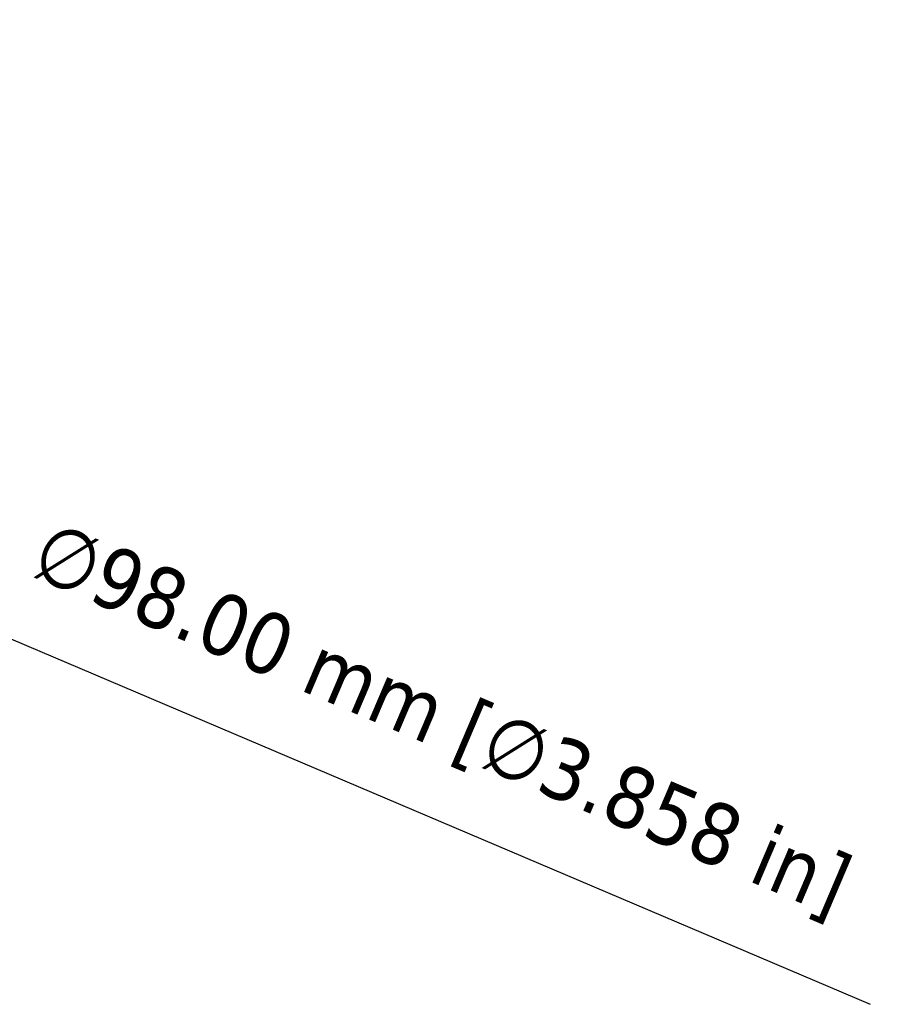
# Model space of a CAD drawing. Header units: millimetres. Extents: x 30 to 1646, y 30 to 1265.
# Tile 34 of 137: x 810 to 896, y 175 to 271. Entities that reach past the tile are written whole.
import ezdxf

# ---------------------------------------------------------------- set-up
doc = ezdxf.new("R2010")
doc.units = ezdxf.units.MM
doc.header["$LTSCALE"] = 6
doc.layers.add('Dimension (ISO)', color=7, linetype='Continuous', lineweight=25)
doc.styles.add('Note Text (ANSI)', font='tahoma.ttf')
doc.dimstyles.new('Default (ISO)', dxfattribs={"dimscale": 6, "dimtxt": 1, "dimasz": 2.5, "dimexe": 3.175, "dimexo": 0, "dimgap": 0.762, "dimtad": 1, "dimrnd": 1e-08, "dimzin": 0, "dimdsep": 46, "dimtxsty": 'Note Text (ANSI)', "dimcen": 0.09, "dimdle": 10, "dimclrd": 1, "dimclre": 1, "dimclrt": 1, "dimazin": 0, "dimtfac": 3.5052, "dimtmove": 0, "dimatfit": 3, "dimfxl": 1, "dimtolj": 1, "dimtzin": 0, "dimlwd": -1, "dimlwe": -1, "dimarcsym": 0})

# ---------------------------------------------------------------- blocks, each defined once
blk = doc.blocks.new('*D10')
at = {"layer": 'Defpoints', "color": 0, "transparency": 16777216}
for p in [(667.077, 271.387), (757.263, 233.039)]:
    blk.add_point(p, dxfattribs=at)
at = {"layer": 'Dimension (ISO)', "color": 1, "transparency": 16777216}
for p, q in [((680.881, 265.518), (743.459, 238.909)), ((757.263, 233.039), (892.819, 175.4))]:
    blk.add_line(p, q, dxfattribs=at)
for points in [[(681.86, 267.818), (679.903, 263.217), (667.077, 271.387)], [(744.437, 241.21), (742.481, 236.608), (757.263, 233.039)]]:
    blk.add_solid(points, dxfattribs=at)
at = {"layer": 'Dimension (ISO)', "color": 1, "transparency": 16777216, "insert": (812.975, 222.848), "char_height": 6, "attachment_point": 1, "rotation": 336.96433, "style": 'Note Text (ANSI)'}
blk.add_mtext('\\A1;∅98.00 mm [∅3.858 in]', dxfattribs=at)

msp = doc.modelspace()

# ---------------------------------------------------------------- dimensions: what is measured, and where the dimension line sits
at = {"layer": 'Dimension (ISO)', "color": 1, "true_color": 0xff0000}
dim = msp.add_diameter_dim_2p(p1=(667.0775, 271.3871), p2=(757.2631, 233.0393), text='<> mm [∅3.858 in]', dimstyle='Default (ISO)', override={"dimgap": 0.762, "dimdec": 2, "dimlfac": 1, "dimpost": '', "dimtol": 0, "dimlim": 0, "dimtp": 0, "dimtm": 0, "dimtdec": 2, "dimatfit": 2}, dxfattribs=at)
dim.commit()
dim.dimension.update_dxf_attribs({"geometry": '*D10', "text_midpoint": (848.3632, 194.3027), "dimtype": 163})

doc.saveas('drawing.dxf')
